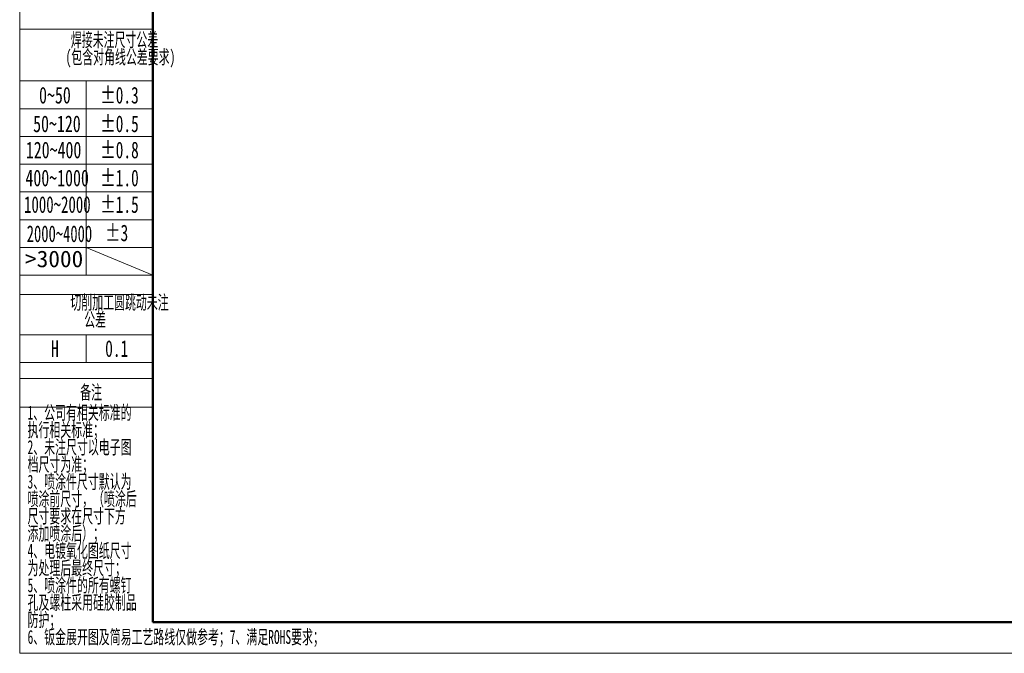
# Model space of a CAD drawing. Header units: millimetres. Extents: x 0 to 840, y -1 to 594.
# Tile 1 of 47: x 0 to 355, y 0 to 228. Entities that reach past the tile are written whole.
import ezdxf

# ---------------------------------------------------------------- set-up
doc = ezdxf.new("R2010")
doc.units = ezdxf.units.MM
doc.linetypes.add('CENTERX2', pattern=[20.32, 12.7, -2.54, 2.54, -2.54])
doc.layers.get('0').update_dxf_attribs({"lineweight": 18})
doc.layers.add('标注层', color=150, linetype='Continuous', lineweight=18)
doc.styles.add('SLDTEXTSTYLE0', font='txt', dxfattribs={"width": 0.605})
doc.styles.add('SLDTEXTSTYLE17', font='txt', dxfattribs={"width": 0.653082})
doc.styles.add('SLDTEXTSTYLE18', font='txt', dxfattribs={"width": 0.641279})
doc.styles.add('SLDTEXTSTYLE2', font='txt', dxfattribs={"width": 0.7})
doc.styles.add('SLDTEXTSTYLE5', font='txt', dxfattribs={"width": 0.677991})
doc.styles.add('SLDTEXTSTYLE7', font='txt', dxfattribs={"width": 1.026693})

# ---------------------------------------------------------------- blocks, each defined once
blk = doc.blocks.new('SW_NOTE_19')
at = {"layer": '标注层', "color": 0, "char_height": 2.5, "attachment_point": 2, "style": 'SLDTEXTSTYLE0'}
for s, insert, width in [('焊接未注尺寸公差', (13.75, 3.22), 39.5559), ('(包含对角线公差要求)', (14.82, 0.11), 47.8855)]:
    blk.add_mtext(s, dxfattribs=dict(at, insert=insert, width=width))
blk = doc.blocks.new('SW_NOTE_20')
at = {"layer": '标注层', "color": 0, "char_height": 2.5, "attachment_point": 2, "style": 'SLDTEXTSTYLE0'}
for s, insert, width in [('切削加工圆跳动未注', (15.47, 3.22), 44.6201), ('公差', (11.09, 0.11), 9.3855)]:
    blk.add_mtext(s, dxfattribs=dict(at, insert=insert, width=width))
blk = doc.blocks.new('SW_NOTE_21')
at = {"layer": '标注层', "color": 0, "char_height": 2.5, "attachment_point": 1, "style": 'SLDTEXTSTYLE0'}
for s, insert, width in [('1、公司有相关标准的', (0, 3.22), 46.595), ('执行相关标准；', (0, 0.11), 31.1676), ('2、未注尺寸以电子图', (0, -3), 46.8687), ('档尺寸为准；', (0, -6.11), 26.1425), ('3、喷涂件尺寸默认为', (0, -9.22), 47.0056), ('喷涂前尺寸，（喷涂后', (0, -12.33), 49.2933), ('尺寸要求在尺寸下方', (0, -15.44), 44.6788), ('添加喷涂后）；', (0, -18.56), 31.1285), ('4、电镀氧化图纸尺寸', (0, -21.67), 47.1034), ('为处理后最终尺寸；', (0, -24.78), 41.1201), ('5、喷涂件的所有螺钉', (0, -27.89), 47.0447), ('孔及螺柱采用硅胶制品', (0, -31), 49.3324), ('防护；', (0, -34.11), 10.8324)]:
    blk.add_mtext(s, dxfattribs=dict(at, insert=insert, width=width))

msp = doc.modelspace()

# ---------------------------------------------------------------- linework, layer by layer
at = {"color": 7, "linetype": 'Continuous', "lineweight": 18}
for p, q in [((0, 594), (0, 0)), ((0, 0), (839.987, 0))]:
    msp.add_line(p, q, dxfattribs=at)
at = {"color": 1, "linetype": 'Continuous', "lineweight": 18}
for p, q in [((0, 581.1857), (0, 0)), ((0, 224.9345), (47.9929, 224.9345)), ((0, 206.3097), (23.9964, 206.3097)), ((23.9964, 206.3097), (23.9964, 136.3097)), ((47.9929, 206.3097), (23.9964, 206.3097)), ((0, 196.3097), (47.9929, 196.3097)), ((0, 186.3097), (47.9929, 186.3097)), ((0, 176.3097), (47.9929, 176.3097)), ((0, 166.3097), (47.9929, 166.3097)), ((0, 156.3097), (47.9929, 156.3097)), ((0, 146.3097), (47.9929, 146.3097)), ((23.9964, 146.2912), (47.9929, 136.3097)), ((0, 136.3097), (47.9929, 136.3097)), ((0, 129.3929), (47.9929, 129.3929)), ((0, 114.8124), (47.9929, 114.8124)), ((23.9964, 114.8124), (23.9964, 104.8124)), ((0, 104.8124), (47.9929, 104.8124)), ((0, 99.0171), (47.9929, 99.0171)), ((0, 88.7098), (47.9929, 88.7098))]:
    msp.add_line(p, q, dxfattribs=at)
at = {"color": 7, "linetype": 'Continuous', "lineweight": 50}
for q in [(47.9929, 581.1857), (827.9929, 11.1857)]:
    msp.add_line((47.9929, 11.1857), q, dxfattribs=at)
at = {"color": 1, "linetype": 'CENTERX2', "lineweight": 18}
msp.add_line((0, 206.3097), (47.9929, 206.3097), dxfattribs=at)

# ---------------------------------------------------------------- block references
at = {"layer": '标注层', "color": 1, "xscale": 2, "yscale": 2, "zscale": 2}
for name, p in [('SW_NOTE_19', (6.6543, 217.2348)), ('SW_NOTE_20', (5.0064, 122.5675)), ('SW_NOTE_21', (2.8293, 82.8367))]:
    msp.add_blockref(name, p, dxfattribs=at)

# ---------------------------------------------------------------- texts
at = {"layer": '标注层', "color": 1}
for s, insert, char_height, width, attachment_point, style in [('0~50', (6.9773, 204.1899), 6, 22.853631, 1, 'SLDTEXTSTYLE2'), ('%%P0.3', (29.0438, 204.1899), 6, 26.5439, 1, 'SLDTEXTSTYLE5'), ('50~120', (4.8441, 193.8796), 6, 34.726257, 1, 'SLDTEXTSTYLE2'), ('%%P0.5', (29.0438, 193.8796), 6, 26.5439, 1, 'SLDTEXTSTYLE5'), ('120~400', (2.2108, 184.4443), 6, 40.075978, 1, 'SLDTEXTSTYLE2'), ('%%P0.8', (29.0438, 184.4443), 6, 26.589352, 1, 'SLDTEXTSTYLE5'), ('400~1000', (2.0599, 174.3523), 6, 47.021229, 1, 'SLDTEXTSTYLE2'), ('%%P1.0', (29.0438, 174.3523), 6, 26.680256, 1, 'SLDTEXTSTYLE5'), ('1000~2000', (1.5682, 164.7742), 6, 48.598056, 1, 'SLDTEXTSTYLE17'), ('%%P1.5', (29.0438, 164.7742), 6, 26.5439, 1, 'SLDTEXTSTYLE5'), ('2000~4000', (2.5408, 154.259), 6, 48.407588, 1, 'SLDTEXTSTYLE18'), ('%%P3', (30.7885, 154.5491), 6, 14.908218, 1, 'SLDTEXTSTYLE5'), ('>3000', (1.9307, 145.1746), 6, 41.985432, 1, 'SLDTEXTSTYLE7'), ('H', (11.3224, 112.8589), 6, 5.408774, 1, 'SLDTEXTSTYLE5'), ('0.1', (30.7885, 112.8589), 6, 15.726352, 1, 'SLDTEXTSTYLE5'), ('备注', (25.7176, 96.5869), 5, 19.005587, 2, 'SLDTEXTSTYLE0'), ('6、钣金展开图及简易工艺路线仅做参考；7、满足ROHS要求；', (2.8293, 8.3931), 5, 262.480447, 1, 'SLDTEXTSTYLE0')]:
    msp.add_mtext(s, dxfattribs=dict(at, insert=insert, char_height=char_height, width=width, attachment_point=attachment_point, style=style))

doc.saveas('drawing.dxf')
